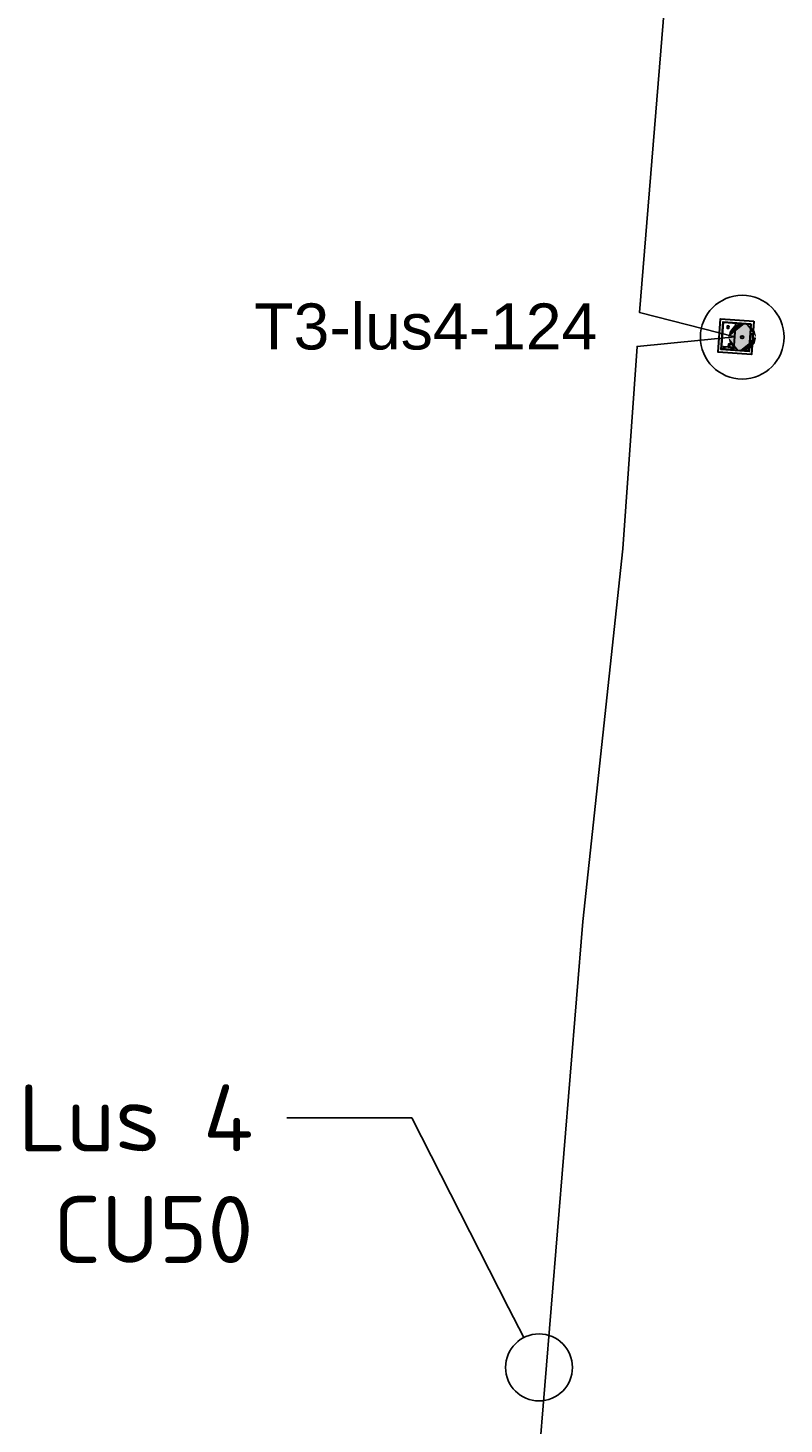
# Model space of a CAD drawing. Header units: metres. Extents: x 176029 to 179341, y 406836 to 408537.
# Tile 4 of 27: x 176136 to 176149, y 407841 to 407866. Entities that reach past the tile are written whole.
import ezdxf
from ezdxf import colors
from ezdxf.entities.mleader import LeaderData, LeaderLine
from ezdxf.math import Vec2, Vec3

# ---------------------------------------------------------------- set-up
doc = ezdxf.new("R2010")
doc.units = ezdxf.units.M
doc.layers.add('Codering armaturen', color=7, linetype='Continuous', lineweight=0)
doc.layers.add('N-ET-Montage-Trafoput nieuw', color=1, linetype='Continuous', lineweight=30)
for name, color, linetype in [('N-ET-VVV-LUS 1', 10, 'Continuous'), ('N-ET-VVV-LUS 4', 10, 'Continuous'), ('opbouw rolbaanlicht', 1, 'Continuous'), ('tekst_labels', 7, 'Continuous')]:
    doc.layers.add(name, color=color, linetype=linetype)
doc.styles.add('DVD_Standaard_35', font='arial.ttf', dxfattribs={"height": 3.5})
doc.styles.add('NLCS-ISO', font='isocpeur.ttf')
doc.styles.add('Style-ENGINEERING', font='ENGINEERING.shx')

# ---------------------------------------------------------------- blocks, each defined once
blk = doc.blocks.new('A$C68DF78CD')
for p, q in [((-99, -682), (-115, -670)), ((-101, -668), (-113, -684))]:
    blk.add_line(p, q)
at = {"linetype": 'ByBlock', "lineweight": -2}
for points in [[(147, -836), (-344, -491), (0, 0), (491, -344)], [(135, -766), (-275, -479), (12, -70), (422, -357)], [(134, -759), (-268, -478), (13, -77), (415, -358)], [(-49, -260), (-90, -232), (-3, -109), (38, -137)], [(22, -256), (-19, -227), (-7, -211), (34, -240)], [(308, -405), (267, -377), (279, -360), (320, -389)], [(-38, -698), (-151, -618), (-131, -589), (-17, -668)]]:
    blk.add_lwpolyline(points, close=True, dxfattribs=at)
at = {"linetype": 'ByBlock', "lineweight": -2, "flags": 128}
blk.add_lwpolyline([(-8, -128), (3, -143), (7, -137), (20, -155)], dxfattribs=at)
at = {"linetype": 'ByBlock', "lineweight": -2}
blk.add_lwpolyline([(-114, -258), (287, -540)], dxfattribs=at)
for centre, radius in [((-65, -240), 4.79), ((14, -128), 4.79), ((10, -509), 25), ((-133, -608), 5.65), ((-35, -677), 5.65)]:
    blk.add_circle(centre, radius, dxfattribs=at)
at = {"linetype": 'ByBlock', "lineweight": -2, "extrusion": (0, 0, -1)}
blk.add_solid([(-20, -155), (-11, -149), (-18, -144)], dxfattribs=at)
at = {"linetype": 'ByBlock', "lineweight": -2, "style": 'Style-ENGINEERING'}
for s, height, p in [('PAS OP H.S.', 10.13, (-66, -226)), ('LEVENS-', 10.1, (-53, -234)), ('GEVAARLIJK', 10.1, (-41, -243))]:
    blk.add_text(s, height=height, rotation=54.9875, dxfattribs=at).set_placement(p)
blk = doc.blocks.new('opbouw rolbaanlicht')
at = {"layer": 'opbouw rolbaanlicht', "color": 0}
blk.add_circle((0, 0), 0.75, dxfattribs=at)
for points in [[(-0.25, 0), (0.056, 0.244), (0.25, 0)], [(-0.25, 0), (-0.156, 0.195), (0.056, 0.244)], [(-0.25, 0), (-0.225, 0.108), (-0.156, 0.195)], [(-0.25, 0), (0.25, 0), (-0.056, -0.244)], [(-0.056, -0.244), (-0.156, -0.195), (-0.25, 0)], [(-0.156, -0.195), (-0.225, -0.108), (-0.25, 0)], [(-0.156, 0.195), (-0.056, 0.244), (0.056, 0.244)], [(0.25, 0), (0.156, -0.195), (-0.056, -0.244)], [(0.056, 0.244), (0.156, 0.195), (0.25, 0)], [(0.156, 0.195), (0.225, 0.108), (0.25, 0)], [(0.25, 0), (0.225, -0.108), (0.156, -0.195)], [(0.156, -0.195), (0.056, -0.244), (-0.056, -0.244)]]:
    blk.add_solid(points, dxfattribs=at)
blk = doc.blocks.new('_DotBlank')
at = {"color": 0, "linetype": 'ByBlock', "lineweight": -2}
blk.add_line((-0.5, 0), (-1, 0), dxfattribs=at)
blk.add_circle((0, 0), 0.5, dxfattribs=at)

msp = doc.modelspace()

# ---------------------------------------------------------------- linework, layer by layer
at = {"layer": 'N-ET-VVV-LUS 4', "elevation": 0}
msp.add_lwpolyline([(176144.043, 407831.862), (176145.515, 407849.877), (176146.236, 407856.556), (176146.489, 407860.183), (176148.241, 407860.356), (176146.532, 407860.793), (176147.044, 407867.098), (176146.883, 407877.172), (176146.676, 407885.191), (176146.54, 407893.831), (176148.032, 407894.173), (176146.53, 407894.458), (176146.528, 407894.593), (176145.263, 407904.468), (176144.807, 407907.76), (176142.965, 407921.071), (176142.394, 407925.559)], dxfattribs=at)

# ---------------------------------------------------------------- block references
at = {"layer": 'N-ET-Montage-Trafoput nieuw', "linetype": 'Continuous', "xscale": 0.001, "yscale": 0.001, "rotation": 121.0185307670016}
msp.add_blockref('A$C68DF78CD', (176147.944, 407860.078, 0), dxfattribs=at)
at = {"layer": 'N-ET-VVV-LUS 1', "color": 210}
msp.add_blockref('opbouw rolbaanlicht', (176148.375, 407860.348, 0), dxfattribs=at)

# ---------------------------------------------------------------- texts
at = {"layer": 'Codering armaturen', "color": 7, "style": 'DVD_Standaard_35'}
msp.add_text('T3-lus4-124', height=0.82503, rotation=359.9929, dxfattribs=at).set_placement((176139.627, 407860.128))

# ---------------------------------------------------------------- leaders
at = {"layer": 'tekst_labels'}
ml = msp.add_multileader_mtext('Standard', dxfattribs=at)
ml.set_content('Lus 4\\PCU50', color=256, style='NLCS-ISO')
ml.set_leader_properties()
ml.set_arrow_properties(name='DOTBLANK')
ml.build(insert=Vec2(0, 0))
ml.multileader.update_dxf_attribs({"arrow_head_size": 1.2, "scale": 0.3})
ctx = ml.context
ctx.base_point, ctx.scale, ctx.char_height, ctx.arrow_head_size, ctx.landing_gap_size, ctx.plane_origin = Vec3(176135.051, 407846.357), 0.3, 1.2, 1.2, 0.6, Vec3(176166.545, 407828.491)
ctx.text_align_type = 2
notes = []
notes.append((ctx, [(1, (1, 1, 0), (176142.453, 407846.357), (-1, 0), 2.242, [(0, [(176144.731, 407841.885)], 0, [])])]))
ctx.mtext.insert, ctx.mtext.alignment, ctx.mtext.flow_direction = Vec3(176139.611, 407846.957), 3, 5
for ctx, leaders in notes:
    for number, flags, end, landing, length, lines in leaders:
        leader = LeaderData()
        leader.index, (leader.has_last_leader_line, leader.has_dogleg_vector, leader.attachment_direction) = number, flags
        leader.last_leader_point, leader.dogleg_vector, leader.dogleg_length = Vec3(end), Vec3(landing), length
        for number, points, colour, breaks in lines:
            line = LeaderLine()
            line.index, line.vertices, line.color, line.breaks = number, Vec3.list(points), colors.encode_raw_color(colour), breaks
            leader.lines.append(line)
        ctx.leaders.append(leader)

doc.saveas('drawing.dxf')
